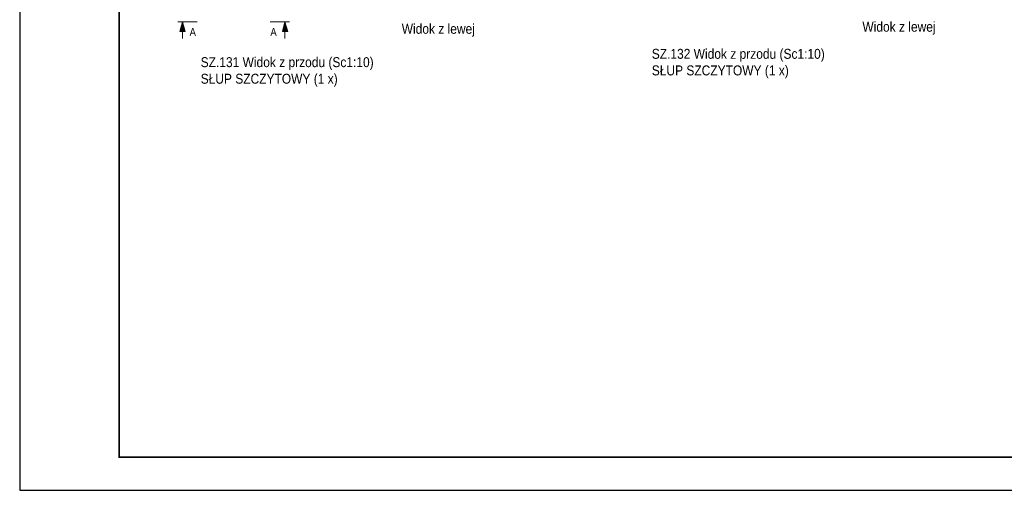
# Model space of a CAD drawing. Header units: millimetres. Extents: x -174 to 432, y 15762 to 16257.
# Tile 1 of 21: x -168 to 129, y 15762 to 15904. Entities that reach past the tile are written whole.
import ezdxf
from ezdxf.enums import TextEntityAlignment as Align

# ---------------------------------------------------------------- set-up
doc = ezdxf.new("R2010")
doc.units = ezdxf.units.MM
doc.header["$LTSCALE"] = 10
doc.layers.add('_FORMATKA', color=8, linetype='Continuous', plot=False)
for name, color, linetype, lineweight in [('_RAMKA', 7, 'Continuous', 35), ('PS_DIM', 4, 'Continuous', 13), ('PS_TEXT', 3, 'Continuous', 18)]:
    doc.layers.add(name, color=color, linetype=linetype, lineweight=lineweight)
doc.styles.add('gil', font='txt', dxfattribs={"width": 0.9})
doc.styles.add('ROMANS', font='romans.shx', dxfattribs={"width": 0.8})

# ---------------------------------------------------------------- blocks, each defined once
blk = doc.blocks.new('Znacznik')
at = {"layer": 'PS_TEXT'}
for p, q in [((4454.27, 7141.25), (4454.27, 7149.35)), ((4454.27, 7147.33), (4447.39, 7147.33)), ((4454.27, 7147.33), (4450.22, 7148.54)), ((4450.22, 7148.54), (4450.22, 7146.32)), ((4454.27, 7147.33), (4450.22, 7148.34)), ((4454.27, 7147.33), (4450.22, 7148.14)), ((4454.27, 7147.33), (4450.22, 7147.94)), ((4454.27, 7147.33), (4450.22, 7147.73)), ((4454.27, 7147.33), (4450.22, 7147.53)), ((4454.27, 7147.33), (4450.22, 7146.32)), ((4454.27, 7147.33), (4450.22, 7146.52)), ((4454.27, 7147.33), (4450.22, 7146.72)), ((4454.27, 7147.33), (4450.22, 7147.13)), ((4454.27, 7147.33), (4450.22, 7146.92)), ((4454.27, 7147.33), (4450.22, 7147.33))]:
    blk.add_line(p, q, dxfattribs=at)
blk = doc.blocks.new('PRZEK3')
at = {"layer": 'PS_DIM', "color": 7, "xscale": -0.8999999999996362, "yscale": 0.8999999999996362, "zscale": 0.9, "rotation": 90}
blk.add_blockref('Znacznik', (202262.67, 15878.89), dxfattribs=at)
at = {"layer": 'PS_TEXT', "style": 'ROMANS', "width": 0.9, "flags": 4}
blk.add_attdef('PRZEKRÓJ', (195831.81, 11873.66), '', height=2.92, dxfattribs=at)
blk = doc.blocks.new('*U133')
at = {"layer": '_FORMATKA', "lineweight": -3}
blk.add_lwpolyline([(-594, 0), (0, 0), (0, 420), (-594, 420)], close=True, dxfattribs=at)
at = {"layer": '_RAMKA', "lineweight": -3, "const_width": 0.5}
blk.add_lwpolyline([(-564, 10), (-10, 10), (-10, 410), (-564, 410)], close=True, dxfattribs=at)
blk = doc.blocks.new('*X175')
at = {"color": 3, "style": 'gil', "width": 0.9}
for s, p in [('SZ.131 Widok z przodu (Sc1:10)', (-113.83, 15889.21)), ('SŁUP SZCZYTOWY (1 x)', (-113.83, 15884.21))]:
    blk.add_text(s, height=3, dxfattribs=at).set_placement(p)
blk = doc.blocks.new('*X193')
at = {"color": 3, "style": 'gil', "width": 0.9}
blk.add_text('Widok z lewej', height=3, dxfattribs=at).set_placement((-53.19, 15899.27))
blk = doc.blocks.new('*X210')
at = {"color": 3, "style": 'gil', "width": 0.9}
for s, p in [('SZ.132 Widok z przodu (Sc1:10)', (22.24, 15891.72)), ('SŁUP SZCZYTOWY (1 x)', (22.24, 15886.72))]:
    blk.add_text(s, height=3, dxfattribs=at).set_placement(p)
blk = doc.blocks.new('*X227')
at = {"color": 3, "style": 'gil', "width": 0.9}
blk.add_text('Widok z lewej', height=3, dxfattribs=at).set_placement((85.77, 15899.89))

msp = doc.modelspace()

# ---------------------------------------------------------------- block references
at = {"layer": 'PS_DIM'}
msp.add_blockref('*U133', (425.58, 15761.61), dxfattribs=at)
at = {"layer": 'PS_TEXT'}
ref = msp.add_blockref('PRZEK3', (-156783.34, 25398.88), dxfattribs=dict(at, xscale=-0.8, yscale=0.8, zscale=0.8, rotation=180))
ref.add_attrib('PRZEKRÓJ', 'A', dxfattribs={"height": 2.4, "style": 'gil', "width": 0.9}).set_placement((-117.17, 15897.89), align=Align.BOTTOM_LEFT)
ref = msp.add_blockref('PRZEK3', (156575.61, 25398.88), dxfattribs=dict(at, xscale=0.8, yscale=0.8, zscale=0.8, rotation=180))
ref.add_attrib('PRZEKRÓJ', 'A', dxfattribs={"height": 2.4, "style": 'gil', "width": 0.9}).set_placement((-92.81, 15897.89), align=Align.BOTTOM_LEFT)
for name in ['*X193', '*X227', '*X175', '*X210']:
    msp.add_blockref(name, (0, 0), dxfattribs=at)

doc.saveas('drawing.dxf')
